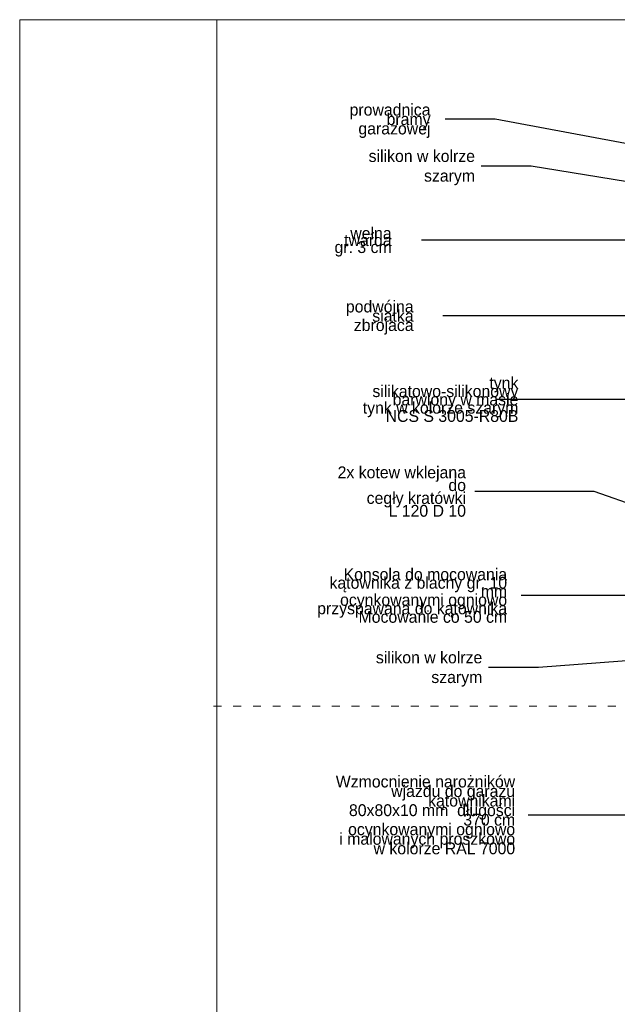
# Model space of a CAD drawing. Extents: x -349320 to -347218, y 9967 to 12937.
# Tile 2 of 16: x -349320 to -348411, y 11438 to 12937. Entities that reach past the tile are written whole.
import ezdxf

# ---------------------------------------------------------------- set-up
doc = ezdxf.new("R2010")
doc.units = 0
doc.header["$MEASUREMENT"] = 0
doc.linetypes.add('ACAD_ISO03W100', pattern=[30, 12, -18])
for name, color, linetype, lineweight in [('Arch opisy_Nr_Pióra__21', 7, 'Continuous', 13), ('ARCH TABELA_Nr_Pióra__21', 7, 'Continuous', 13), ('Istniejące stropy_Nr_Pióra__5', 7, 'Continuous', 13)]:
    doc.layers.add(name, color=color, linetype=linetype, lineweight=lineweight)
doc.styles.add('GENERATED_STYLE_3', font='txt')
doc.dimstyles.new('GENERATED_STYLE__4', dxfattribs={"dimtxt": 0.18, "dimasz": 10.944, "dimexe": 0.18, "dimexo": 0.0625, "dimgap": 0.09, "dimtad": 0, "dimtih": 1, "dimtoh": 1, "dimdec": 4, "dimzin": 0, "dimdsep": 46, "dimcen": 0.09, "dimadec": 0, "dimazin": 0, "dimtfac": 1, "dimtdec": 4, "dimtmove": 0, "dimatfit": 3, "dimldrblk": 'ARROWHEAD_11', "dimfxl": 0, "dimtolj": 1, "dimtzin": 0, "dimarcsym": 0})

# ---------------------------------------------------------------- blocks, each defined once
blk = doc.blocks.new('ARROWHEAD_11')
at = {"color": 0, "linetype": 'Continuous', "lineweight": 0}
blk.add_line((0, 0), (-1, 0), dxfattribs=at)
at = {"color": 0, "linetype": 'Continuous', "lineweight": 0, "const_width": 0.25, "flags": 128}
blk.add_lwpolyline([(-0.125, 0, 1), (0.125, 0, 1)], format="xyb", close=True, dxfattribs=at)

msp = doc.modelspace()

# ---------------------------------------------------------------- linework, layer by layer
at = {"layer": 'ARCH TABELA_Nr_Pióra__21', "linetype": 'Continuous'}
for p, q in [((-349320.2, 9966.9), (-349320.2, 12936.9)), ((-349320.2, 12936.9), (-347220.2, 12936.9)), ((-349020.2, 12936.9), (-349020.2, 9966.9)), ((-349020.2, 12886.9), (-349020.2, 12936.9)), ((-349020.2, 12886.9), (-349020.2, 12936.9)), ((-349020.2, 12886.9), (-349020.2, 12936.9)), ((-349020.2, 12886.9), (-349020.2, 12936.9))]:
    msp.add_line(p, q, dxfattribs=at)
at = {"layer": 'Istniejące stropy_Nr_Pióra__5', "linetype": 'ACAD_ISO03W100'}
msp.add_line((-349025.2, 11891.9), (-348189, 11891.9), dxfattribs=at)

# ---------------------------------------------------------------- texts
at = {"layer": 'Arch opisy_Nr_Pióra__21', "linetype": 'Continuous', "char_height": 18, "attachment_point": 6, "style": 'GENERATED_STYLE_3'}
for s, insert, width, line_spacing_factor in [('{prowadnica\\Pbramy garażowej}', (-348695.2, 12782.9), 158.231, 0.476771), ('{wełna twarda\\Pgr. 3 cm}', (-348754.3, 12598.6), 122.316, 0.350983), ('{podwójna siatka \\Pzbrojaca}', (-348720.9, 12483.5), 154.673, 0.470953), ('{tynk silikatowo-silikonowy\\Pbarwiony w masie\\Ptynk w kolorze szarym \\PNCS S 3005-R80B}', (-348561.5, 12358.8), 235.991, 0.419417), ('{2x kotew wklejana do \\Pcegły kratówki\\PL 120 D 10}', (-348641.2, 12218.6), 203.295, 0.650595), ('{Konsola do mocowania\\Pkątownika z blachy gr. 10 mm\\Pocynkowanymi ogniowo\\Pprzyspawana do kątownika\\PMocowanie co 50 cm}', (-348578.6, 12060.3), 273.77, 0.43179), ('{Wzmocnienie narożników\\Pwjazdu do garażu kątownikami\\P80x80x10 mm  długości 370 cm\\Pocynkowanymi ogniowo\\Pi malowanych proszkowo\\Pw kolorze RAL 7000}', (-348566.4, 11726.4), 292.066, 0.484004), ('{Wzmocnienie narożników\\Pwjazdu do garażu kątownikami\\P80x80x10 mm  długości 370 cm\\Pocynkowanymi ogniowo\\Pi malowanych proszkowo\\Pw kolorze RAL 7000}', (-348566.4, 11726.4), 292.066, 0.484004)]:
    msp.add_mtext(s, dxfattribs=dict(at, insert=insert, width=width, line_spacing_factor=line_spacing_factor))
at = {"layer": 'Arch opisy_Nr_Pióra__21', "linetype": 'Continuous', "char_height": 18, "width": 212.951, "attachment_point": 6, "style": 'GENERATED_STYLE_3'}
for insert in [(-348627.5, 12711.7), (-348616.4, 11948.6)]:
    msp.add_mtext('{silikon w kolrze szarym}', dxfattribs=dict(at, insert=insert))

# ---------------------------------------------------------------- leaders
at = {"layer": 'Arch opisy_Nr_Pióra__21', "linetype": 'Continuous', "annotation_type": 0, "has_hookline": 1, "hookline_direction": 1}
for points, text_width in [([(-348114, 12695.4), (-348596.7, 12785.5), (-348672.9, 12785.5)], 143.1), ([(-348186.5, 12655.7), (-348542, 12714.2), (-348618.2, 12714.2)], 210.9), ([(-348171.5, 12601.2), (-348708.8, 12601.2)], 84), ([(-348186.5, 12486), (-348676.5, 12486)], 117.4), ([(-348189, 12358.8), (-348595.1, 12358.8)], 276.9), ([(-348054, 12082.5), (-348446.4, 12218.6), (-348627.8, 12218.6)], 197.1), ([(-348141.5, 11977.8), (-348375.9, 12060.3), (-348557.4, 12060.3)], 259.7), ([(-348189, 11976.9), (-348530.9, 11951.2), (-348607.1, 11951.2)], 210.9), ([(-348189, 11891.9), (-348365.2, 11726.4), (-348546.6, 11726.4)], 279.4), ([(-348189, 11470.8), (-348365.2, 11726.4), (-348546.6, 11726.4)], 279.4)]:
    msp.add_leader(points, dimstyle='GENERATED_STYLE__4', dxfattribs=dict(at, text_width=text_width))

doc.saveas('drawing.dxf')
